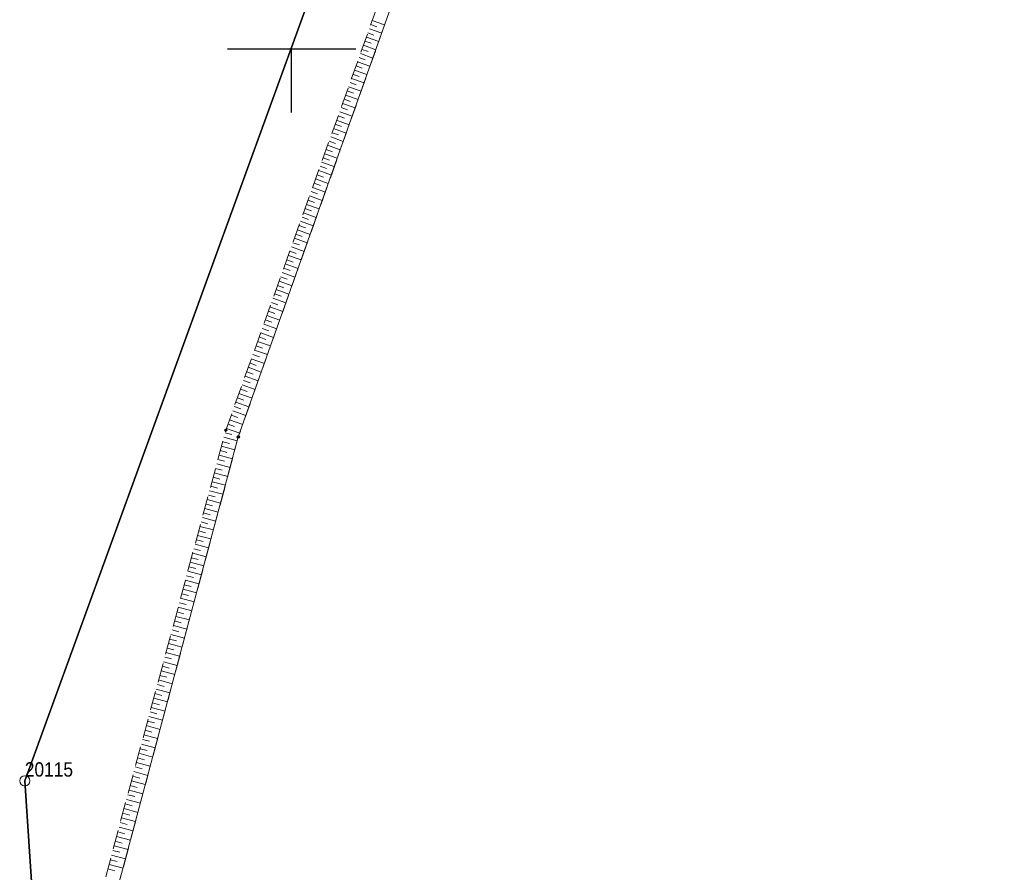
# Model space of a CAD drawing. Header units: metres. Extents: x 5548743 to 5556416, y 5707500 to 5714000.
# Tile 105 of 244: x 5552679 to 5552756, y 5711436 to 5711502. Entities that reach past the tile are written whole.
import ezdxf
from ezdxf.enums import TextEntityAlignment as Align

# ---------------------------------------------------------------- set-up
doc = ezdxf.new("R2010")
doc.units = ezdxf.units.M
doc.linetypes.add('1.5_0.75', pattern=[2.25, 1.5, -0.75])
doc.linetypes.add('219-1000', pattern=[0])
doc.layers.get('0').update_dxf_attribs({"color": 2, "lineweight": 5})
doc.styles.get("Standard").update_dxf_attribs({"font": 'Working1250', "width": 0.75})

# ---------------------------------------------------------------- blocks, each defined once
blk = doc.blocks.new('202')
at = {"color": 0, "linetype": 'Continuous', "lineweight": 0}
blk.add_circle((0, 0), 0.4, dxfattribs=at)
blk = doc.blocks.new('PIKIETAW1891')
at = {"color": 0}
blk.add_circle((0, 0), 0.09, dxfattribs=at)
blk = doc.blocks.new('RAMKA1000K')
at = {"color": 0}
for p, q in [((695, 500), (705, 500)), ((700, 495), (700, 500))]:
    blk.add_line(p, q, dxfattribs=at)

msp = doc.modelspace()

# ---------------------------------------------------------------- linework, layer by layer
at = {"layer": '000 Inne (niezydentyfikowane)', "color": 7, "linetype": 'CONTINUOUS', "lineweight": 18, "flags": 128}
for points in [[(5552706.07, 5711501.56), (5552707.03, 5711501.21)], [(5552706.18, 5711501.88), (5552706.66, 5711501.71)], [(5552706.3, 5711502.2), (5552707.26, 5711501.86)], [(5552705.84, 5711500.91), (5552706.8, 5711500.57)], [(5552705.95, 5711501.23), (5552706.43, 5711501.06)], [(5552705.49, 5711499.94), (5552705.97, 5711499.77)], [(5552705.6, 5711500.27), (5552706.57, 5711499.92)], [(5552705.72, 5711500.59), (5552706.2, 5711500.42)], [(5552705.26, 5711499.3), (5552705.74, 5711499.12)], [(5552705.37, 5711499.62), (5552706.34, 5711499.27)], [(5552705.03, 5711498.65), (5552705.51, 5711498.47)], [(5552705.14, 5711498.97), (5552706.11, 5711498.62)], [(5552704.68, 5711497.67), (5552705.65, 5711497.33)], [(5552704.79, 5711498), (5552705.28, 5711497.82)], [(5552704.91, 5711498.32), (5552705.88, 5711497.97)], [(5552704.45, 5711497.02), (5552705.42, 5711496.67)], [(5552704.56, 5711497.35), (5552705.05, 5711497.17)], [(5552704.21, 5711496.37), (5552705.19, 5711496.02)], [(5552704.33, 5711496.7), (5552704.82, 5711496.52)], [(5552703.86, 5711495.39), (5552704.35, 5711495.22)], [(5552703.98, 5711495.72), (5552704.96, 5711495.37)], [(5552704.1, 5711496.05), (5552704.59, 5711495.87)], [(5552703.63, 5711494.74), (5552704.12, 5711494.57)], [(5552703.75, 5711495.07), (5552704.73, 5711494.72)], [(5552703.4, 5711494.09), (5552703.89, 5711493.91)], [(5552703.51, 5711494.41), (5552704.5, 5711494.06)], [(5552703.05, 5711493.1), (5552704.03, 5711492.75)], [(5552703.16, 5711493.43), (5552703.65, 5711493.26)], [(5552703.28, 5711493.76), (5552704.26, 5711493.41)], [(5552702.81, 5711492.45), (5552703.8, 5711492.1)], [(5552702.93, 5711492.78), (5552703.42, 5711492.6)], [(5552702.58, 5711491.79), (5552703.56, 5711491.44)], [(5552702.69, 5711492.12), (5552703.19, 5711491.94)], [(5552702.22, 5711490.81), (5552702.72, 5711490.63)], [(5552702.34, 5711491.13), (5552703.33, 5711490.78)], [(5552702.46, 5711491.46), (5552702.95, 5711491.29)], [(5552701.99, 5711490.15), (5552702.48, 5711489.97)], [(5552702.11, 5711490.48), (5552703.1, 5711490.12)], [(5552701.75, 5711489.49), (5552702.25, 5711489.31)], [(5552701.87, 5711489.82), (5552702.86, 5711489.46)], [(5552701.4, 5711488.5), (5552702.39, 5711488.14)], [(5552701.52, 5711488.83), (5552702.01, 5711488.65)], [(5552701.64, 5711489.16), (5552702.63, 5711488.8)], [(5552701.16, 5711487.83), (5552702.16, 5711487.48)], [(5552701.28, 5711488.16), (5552701.78, 5711487.99)], [(5552700.93, 5711487.17), (5552701.92, 5711486.82)], [(5552701.04, 5711487.5), (5552701.54, 5711487.32)], [(5552700.57, 5711486.18), (5552701.07, 5711486)], [(5552700.69, 5711486.51), (5552701.69, 5711486.15)], [(5552700.81, 5711486.84), (5552701.31, 5711486.66)], [(5552700.33, 5711485.51), (5552700.83, 5711485.33)], [(5552700.45, 5711485.84), (5552701.45, 5711485.49)], [(5552700.1, 5711484.84), (5552700.6, 5711484.67)], [(5552700.21, 5711485.18), (5552701.21, 5711484.82)], [(5552699.74, 5711483.84), (5552700.74, 5711483.49)], [(5552699.86, 5711484.18), (5552700.36, 5711484)], [(5552699.98, 5711484.51), (5552700.98, 5711484.15)], [(5552699.5, 5711483.18), (5552700.5, 5711482.82)], [(5552699.62, 5711483.51), (5552700.12, 5711483.33)], [(5552699.26, 5711482.51), (5552700.26, 5711482.15)], [(5552699.38, 5711482.84), (5552699.88, 5711482.66)], [(5552698.9, 5711481.5), (5552699.4, 5711481.32)], [(5552699.02, 5711481.84), (5552700.03, 5711481.48)], [(5552699.14, 5711482.17), (5552699.64, 5711481.99)], [(5552698.66, 5711480.83), (5552699.17, 5711480.65)], [(5552698.78, 5711481.17), (5552699.79, 5711480.81)], [(5552698.42, 5711480.16), (5552698.93, 5711479.98)], [(5552698.54, 5711480.5), (5552699.55, 5711480.14)], [(5552698.18, 5711479.49), (5552698.69, 5711479.31)], [(5552698.3, 5711479.82), (5552699.31, 5711479.46)], [(5552697.82, 5711478.48), (5552698.83, 5711478.12)], [(5552697.94, 5711478.81), (5552698.45, 5711478.63)], [(5552698.06, 5711479.15), (5552699.07, 5711478.79)], [(5552697.58, 5711477.8), (5552698.59, 5711477.44)], [(5552697.7, 5711478.14), (5552698.21, 5711477.96)], [(5552697.34, 5711477.13), (5552698.35, 5711476.77)], [(5552697.46, 5711477.47), (5552697.97, 5711477.28)], [(5552696.98, 5711476.11), (5552697.48, 5711475.93)], [(5552697.1, 5711476.45), (5552698.11, 5711476.09)], [(5552697.22, 5711476.79), (5552697.73, 5711476.61)], [(5552696.73, 5711475.44), (5552697.24, 5711475.25)], [(5552696.85, 5711475.77), (5552697.87, 5711475.41)], [(5552696.49, 5711474.76), (5552697, 5711474.57)], [(5552696.61, 5711475.1), (5552697.63, 5711474.73)], [(5552696.25, 5711474.08), (5552696.76, 5711473.89)], [(5552696.37, 5711474.42), (5552697.39, 5711474.05)], [(5552695.88, 5711473.06), (5552696.91, 5711472.69)], [(5552696.01, 5711473.4), (5552696.52, 5711473.21)], [(5552696.13, 5711473.74), (5552697.15, 5711473.37)], [(5552695.64, 5711472.37), (5552696.66, 5711472.01)], [(5552695.76, 5711472.72), (5552696.27, 5711472.53)], [(5552695.4, 5711471.69), (5552696.42, 5711471.33)], [(5552695.52, 5711472.03), (5552696.03, 5711471.85)], [(5552695.15, 5711471.01), (5552696.18, 5711470.64)], [(5552695.27, 5711471.35), (5552695.79, 5711471.17)], [(5552694.8, 5711469.98), (5552695.32, 5711469.84)], [(5552694.91, 5711470.32), (5552695.94, 5711469.96)], [(5552695.03, 5711470.67), (5552695.54, 5711470.48)], [(5552694.62, 5711469.28), (5552695.14, 5711469.14)], [(5552694.71, 5711469.63), (5552695.75, 5711469.35)], [(5552694.43, 5711468.59), (5552694.95, 5711468.45)], [(5552694.52, 5711468.94), (5552695.56, 5711468.66)], [(5552694.24, 5711467.9), (5552694.76, 5711467.76)], [(5552694.34, 5711468.24), (5552695.38, 5711467.96)], [(5552694.06, 5711467.2), (5552694.58, 5711467.06)], [(5552694.15, 5711467.55), (5552695.19, 5711467.27)], [(5552693.78, 5711466.16), (5552694.82, 5711465.88)], [(5552693.87, 5711466.51), (5552694.39, 5711466.37)], [(5552693.96, 5711466.86), (5552695.01, 5711466.57)], [(5552693.59, 5711465.46), (5552694.63, 5711465.18)], [(5552693.68, 5711465.81), (5552694.2, 5711465.67)], [(5552693.4, 5711464.77), (5552694.45, 5711464.49)], [(5552693.5, 5711465.12), (5552694.02, 5711464.98)], [(5552693.21, 5711464.07), (5552694.26, 5711463.79)], [(5552693.31, 5711464.42), (5552693.83, 5711464.28)], [(5552692.93, 5711463.02), (5552693.46, 5711462.88)], [(5552693.03, 5711463.37), (5552694.07, 5711463.09)], [(5552693.12, 5711463.72), (5552693.64, 5711463.58)], [(5552692.74, 5711462.32), (5552693.27, 5711462.18)], [(5552692.84, 5711462.67), (5552693.89, 5711462.39)], [(5552692.56, 5711461.62), (5552693.08, 5711461.48)], [(5552692.65, 5711461.97), (5552693.7, 5711461.69)], [(5552692.37, 5711460.92), (5552692.89, 5711460.78)], [(5552692.46, 5711461.27), (5552693.51, 5711460.99)], [(5552692.18, 5711460.22), (5552692.71, 5711460.08)], [(5552692.27, 5711460.57), (5552693.33, 5711460.29)], [(5552691.99, 5711459.52), (5552692.52, 5711459.38)], [(5552692.08, 5711459.87), (5552693.14, 5711459.59)], [(5552691.71, 5711458.46), (5552692.76, 5711458.18)], [(5552691.8, 5711458.81), (5552692.33, 5711458.67)], [(5552691.9, 5711459.17), (5552692.95, 5711458.88)], [(5552691.52, 5711457.76), (5552692.57, 5711457.47)], [(5552691.61, 5711458.11), (5552692.14, 5711457.97)], [(5552691.33, 5711457.05), (5552692.39, 5711456.77)], [(5552691.42, 5711457.41), (5552691.95, 5711457.26)], [(5552691.14, 5711456.35), (5552692.2, 5711456.06)], [(5552691.23, 5711456.7), (5552691.76, 5711456.56)], [(5552690.95, 5711455.64), (5552692.01, 5711455.36)], [(5552691.04, 5711455.99), (5552691.57, 5711455.85)], [(5552690.66, 5711454.58), (5552691.19, 5711454.44)], [(5552690.76, 5711454.93), (5552691.82, 5711454.65)], [(5552690.85, 5711455.29), (5552691.38, 5711455.14)], [(5552690.47, 5711453.87), (5552691, 5711453.73)], [(5552690.57, 5711454.22), (5552691.63, 5711453.94)], [(5552690.28, 5711453.16), (5552690.81, 5711453.02)], [(5552690.38, 5711453.52), (5552691.44, 5711453.23)], [(5552690.09, 5711452.45), (5552690.62, 5711452.31)], [(5552690.18, 5711452.81), (5552691.25, 5711452.52)], [(5552689.9, 5711451.74), (5552690.43, 5711451.6)], [(5552689.99, 5711452.09), (5552691.06, 5711451.81)], [(5552689.71, 5711451.03), (5552690.24, 5711450.88)], [(5552689.8, 5711451.38), (5552690.87, 5711451.1)], [(5552689.42, 5711449.96), (5552690.49, 5711449.67)], [(5552689.51, 5711450.31), (5552690.05, 5711450.17)], [(5552689.61, 5711450.67), (5552690.68, 5711450.38)], [(5552689.23, 5711449.24), (5552690.3, 5711448.96)], [(5552689.32, 5711449.6), (5552689.86, 5711449.46)], [(5552689.03, 5711448.53), (5552690.11, 5711448.24)], [(5552689.13, 5711448.89), (5552689.67, 5711448.74)], [(5552688.84, 5711447.81), (5552689.92, 5711447.53)], [(5552688.94, 5711448.17), (5552689.48, 5711448.03)], [(5552688.65, 5711447.1), (5552689.73, 5711446.81)], [(5552688.75, 5711447.46), (5552689.28, 5711447.31)], [(5552688.46, 5711446.38), (5552689.53, 5711446.09)], [(5552688.55, 5711446.74), (5552689.09, 5711446.6)], [(5552688.26, 5711445.66), (5552689.34, 5711445.37)], [(5552688.36, 5711446.02), (5552688.9, 5711445.88)], [(5552687.97, 5711444.59), (5552688.51, 5711444.44)], [(5552688.07, 5711444.95), (5552689.15, 5711444.65)], [(5552688.17, 5711445.3), (5552688.71, 5711445.16)], [(5552687.78, 5711443.87), (5552688.32, 5711443.72)], [(5552687.88, 5711444.23), (5552688.96, 5711443.94)], [(5552687.59, 5711443.15), (5552688.13, 5711443)], [(5552687.68, 5711443.51), (5552688.76, 5711443.21)], [(5552687.39, 5711442.42), (5552687.93, 5711442.28)], [(5552687.49, 5711442.78), (5552688.57, 5711442.49)], [(5552687.2, 5711441.7), (5552687.74, 5711441.56)], [(5552687.3, 5711442.06), (5552688.38, 5711441.77)], [(5552687, 5711440.98), (5552687.55, 5711440.83)], [(5552687.1, 5711441.34), (5552688.19, 5711441.05)], [(5552686.81, 5711440.26), (5552687.35, 5711440.11)], [(5552686.91, 5711440.62), (5552687.99, 5711440.32)], [(5552686.61, 5711439.53), (5552687.16, 5711439.38)], [(5552686.71, 5711439.89), (5552687.8, 5711439.6)], [(5552686.32, 5711438.44), (5552687.41, 5711438.15)], [(5552686.42, 5711438.81), (5552686.96, 5711438.66)], [(5552686.52, 5711439.17), (5552687.61, 5711438.88)], [(5552686.13, 5711437.72), (5552687.22, 5711437.42)], [(5552686.22, 5711438.08), (5552686.77, 5711437.93)], [(5552685.93, 5711436.99), (5552687.02, 5711436.69)], [(5552686.03, 5711437.35), (5552686.57, 5711437.21)], [(5552685.74, 5711436.26), (5552686.83, 5711435.97)], [(5552685.83, 5711436.62), (5552686.38, 5711436.48)], [(5552685.64, 5711435.9), (5552686.18, 5711435.75)]]:
    msp.add_lwpolyline(points, dxfattribs=at)
at = {"layer": '216-obręb ewidencyjny', "color": 7, "linetype": 'CONTINUOUS', "lineweight": 25, "flags": 128}
for points in [[(5553303.29, 5711172.41), (5553245.53, 5711230.59), (5553201.96, 5711255.35), (5553140.19, 5711284.18), (5553135.72, 5711277.69), (5553111.42, 5711242.97), (5553187.3, 5711106.28), (5553112.55, 5711070.64), (5552871.37, 5711055.67), (5552911.56, 5711176.56), (5552902.55, 5711179.99), (5552857.56, 5711200.05), (5552823.52, 5711222.08), (5552811.69, 5711238.16), (5552792.63, 5711262.96), (5552771.45, 5711305.07), (5552757.83, 5711364.93), (5552755.89, 5711371.71), (5552732.07, 5711369.95), (5552708.66, 5711378.89), (5552680.03, 5711429.79), (5552679.16, 5711442.78), (5552714.87, 5711541.1)], [(5552714.87, 5711541.1), (5552679.16, 5711442.78), (5552680.03, 5711429.79), (5552708.66, 5711378.89), (5552732.07, 5711369.95), (5552755.89, 5711371.71), (5552757.83, 5711364.93), (5552771.45, 5711305.07), (5552792.63, 5711262.96), (5552811.69, 5711238.16), (5552823.52, 5711222.08), (5552857.56, 5711200.05), (5552902.55, 5711179.99), (5552911.56, 5711176.56), (5552871.37, 5711055.67), (5553112.55, 5711070.64), (5553187.3, 5711106.28), (5553111.42, 5711242.97), (5553135.72, 5711277.69), (5553140.19, 5711284.18), (5553201.96, 5711255.35), (5553245.53, 5711230.59), (5553303.29, 5711172.41)]]:
    msp.add_lwpolyline(points, dxfattribs=at)
at = {"layer": '218-kontur użytku gruntowego', "color": 3, "linetype": 'CONTINUOUS', "lineweight": 18, "flags": 128}
for points in [[(5552679.16, 5711442.78), (5552714.87, 5711541.1)], [(5552714.87, 5711541.1), (5552679.16, 5711442.78)], [(5552680.03, 5711429.79), (5552679.16, 5711442.78)], [(5552679.16, 5711442.78), (5552680.03, 5711429.79)]]:
    msp.add_lwpolyline(points, dxfattribs=at)
at = {"layer": '219-działka ewidencyjna', "color": 7, "linetype": '219-1000', "lineweight": 18, "flags": 128}
for points in [[(5552714.87, 5711541.1), (5552679.16, 5711442.78)], [(5552679.16, 5711442.78), (5552680.03, 5711429.79)]]:
    msp.add_lwpolyline(points, dxfattribs=at)
at = {"layer": 'skarpa nieumocniona', "color": 7, "linetype": '1.5_0.75', "lineweight": 18, "flags": 128}
msp.add_lwpolyline([(5552755.45, 5711629.06), (5552753.74, 5711625.56), (5552736.53, 5711585.99), (5552729.42, 5711566.93), (5552694.86, 5711470.19), (5552684.1, 5711430.18), (5552684.03, 5711424.63), (5552697.65, 5711400.54), (5552712.04, 5711385.26), (5552735.67, 5711377.05), (5552739.11, 5711370.47), (5552739.93, 5711370.53), (5552736.25, 5711377.76), (5552712.84, 5711386.28), (5552698.21, 5711401.31), (5552684.92, 5711424.88), (5552685.28, 5711430.17), (5552695.83, 5711469.66), (5552727.88, 5711559.92), (5552737.18, 5711585.8), (5552746.59, 5711608.01), (5552755.51, 5711627.85)], close=True, dxfattribs=at)
msp.add_lwpolyline([(5552755.45, 5711629.06), (5552753.74, 5711625.56), (5552736.53, 5711585.99), (5552729.42, 5711566.93), (5552694.86, 5711470.19), (5552684.1, 5711430.18), (5552684.03, 5711424.63), (5552697.65, 5711400.54), (5552712.04, 5711385.26), (5552735.67, 5711377.05), (5552739.11, 5711370.47), (5552739.93, 5711370.53), (5552736.25, 5711377.76), (5552712.84, 5711386.28), (5552698.21, 5711401.31), (5552684.92, 5711424.88), (5552685.28, 5711430.17), (5552695.83, 5711469.66), (5552727.88, 5711559.92), (5552737.18, 5711585.8), (5552746.59, 5711608.01), (5552755.51, 5711627.85)], close=True, dxfattribs=at)
at = {"layer": 'woda stojąca', "color": 141, "linetype": 'CONTINUOUS', "lineweight": 18, "flags": 128}
msp.add_lwpolyline([(5552815.62, 5711374.47), (5552832.87, 5711434.97), (5552841.2, 5711465.77), (5552855.91, 5711518.26), (5552878.44, 5711600.62), (5552755.51, 5711627.85), (5552746.59, 5711608.01), (5552737.18, 5711585.8), (5552727.88, 5711559.92), (5552695.83, 5711469.66), (5552685.28, 5711430.17), (5552684.92, 5711424.88), (5552698.21, 5711401.31), (5552712.84, 5711386.28), (5552736.25, 5711377.76), (5552739.93, 5711370.53), (5552755.89, 5711371.71)], close=True, dxfattribs=at)

# ---------------------------------------------------------------- block references
at = {"layer": '202-punkt graniczny', "color": 7, "linetype": 'CONTINUOUS', "lineweight": 18}
msp.add_blockref('202', (5552679.16, 5711442.78), dxfattribs=at)
at = {"layer": 'Punkt roboczy BDOT GESUT K1', "color": 6, "linetype": 'CONTINUOUS', "lineweight": 18}
for p in [(5552694.86, 5711470.19), (5552695.83, 5711469.66), (5552695.83, 5711469.66)]:
    msp.add_blockref('PIKIETAW1891', p, dxfattribs=at)
at = {"layer": 'Wstawianie ramki sekcyjnej z opisem', "color": 7, "linetype": 'CONTINUOUS', "lineweight": 13}
msp.add_blockref('RAMKA1000K', (5552000, 5711000), dxfattribs=at)
msp.add_blockref('RAMKA1000K', (5552000, 5711000), dxfattribs=at)
msp.add_blockref('RAMKA1000K', (5552000, 5711000), dxfattribs=at)
msp.add_blockref('RAMKA1000K', (5552000, 5711000), dxfattribs=at)

# ---------------------------------------------------------------- texts
at = {"layer": '202-punkt graniczny-Atr103', "color": 7, "width": 0.9}
msp.add_text('20115', height=1.125, dxfattribs=at).set_placement((5552679.16, 5711442.78), align=Align.BOTTOM_LEFT)
msp.add_text('20115', height=1.125, dxfattribs=at).set_placement((5552679.16, 5711442.78), align=Align.BOTTOM_LEFT)

doc.saveas('drawing.dxf')
